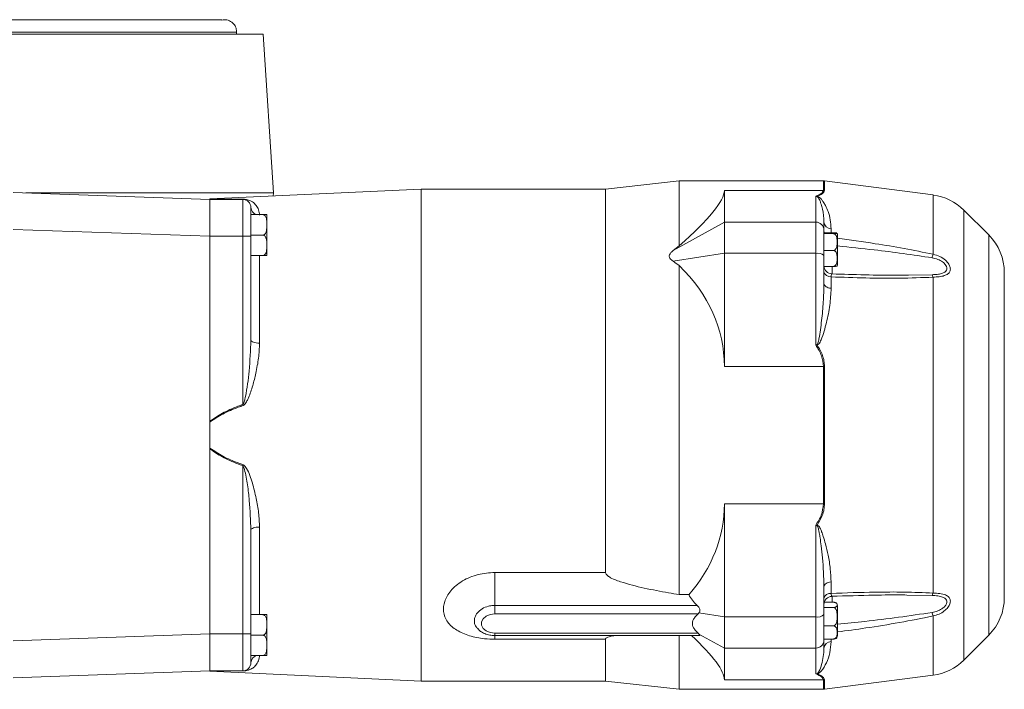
# Model space of a CAD drawing. Header units: millimetres. Extents: x 72 to 1173, y -128 to 1022.
# Tile 3 of 8: x 407 to 648, y -20 to 143. Entities that reach past the tile are written whole.
import ezdxf

# ---------------------------------------------------------------- set-up
doc = ezdxf.new("R2010")
doc.units = ezdxf.units.MM

msp = doc.modelspace()

# ---------------------------------------------------------------- linework, layer by layer
at = {"color": 8, "linetype": 'Continuous', "lineweight": 15}
for p, q in [((347.72, 140.22), (460.34, 140.22)), ((603.51, 101.6), (603.51, 103.9)), ((603.77, 103.88), (603.77, 101.58)), ((630.25, 100.47), (630.25, 86.02)), ((637.77, 96.77), (637.77, -12.97)), ((605.39, 92.23), (605.39, 91.26)), ((643.83, 90.71), (643.83, -6.91)), ((465.93, 85.69), (465.93, 64.34)), ((605.61, 83.05), (605.61, 81.19)), ((624.29, 80.93), (630.02, 81.02)), ((465.93, 19.46), (465.93, -1.89)), ((605.61, 2.68), (605.61, 1.13)), ((630.02, 2.79), (623.83, 2.9)), ((630.25, -2.22), (630.25, -16.67)), ((523.34, -7), (523.34, -6.41)), ((523.34, -7.89), (523.34, -7)), ((603.64, -7.88), (603.64, -7.84)), ((605.39, -7.84), (605.39, -8.43)), ((603.51, -20.1), (603.51, -17.8)), ((603.77, -17.78), (603.77, -20.08))]:
    msp.add_line(p, q, dxfattribs=at)
at = {"color": 7, "linetype": 'Continuous', "lineweight": 15}
for p, q in [((347.78, 139.72), (466.84, 139.72)), ((460.34, 139.72), (460.34, 140.22)), ((469.34, 100.97), (466.84, 139.72)), ((568.34, 103.9), (550.34, 101.9)), ((603.51, 103.9), (568.34, 103.9)), ((568.34, 103.9), (568.34, 88.1)), ((630.25, 100.47), (603.77, 103.88)), ((405.86, 101.08), (453.84, 99.4)), ((408.88, 100.97), (469.34, 100.97)), ((505.34, 101.9), (453.84, 99.49)), ((469.29, 100.22), (469.34, 100.97)), ((550.34, 101.9), (505.34, 101.9)), ((505.34, 101.9), (505.34, -18.1)), ((550.34, 101.9), (550.34, 8.42)), ((579.34, 101.6), (579.34, 93.86)), ((579.34, 101.6), (603.51, 101.6)), ((453.84, 99.41), (453.84, 99.49)), ((461.84, 99.4), (453.84, 99.4)), ((461.84, 90.4), (461.84, 99.4)), ((601.64, 93.86), (601.64, 100.14)), ((463.84, 97.4), (463.84, 90.4)), ((643.83, 90.71), (637.77, 96.77)), ((463.84, 95.69), (466.74, 95.69)), ((467.74, 85.92), (467.74, 95.46)), ((566.86, 86.92), (579.34, 93.86)), ((579.34, 93.86), (579.34, 86.24)), ((579.34, 93.86), (601.64, 93.86)), ((601.64, 86.24), (601.64, 93.86)), ((603.64, 93.85), (603.64, 91.93)), ((453.84, 90.41), (405.86, 92.08)), ((603.64, 91.93), (603.64, 91.14)), ((453.84, 90.4), (453.84, 90.41)), ((453.84, 45.28), (453.84, 90.4)), ((461.84, 90.4), (453.84, 90.4)), ((461.84, 49.39), (461.84, 90.4)), ((463.84, 90.4), (461.84, 90.4)), ((463.84, 90.69), (466.74, 90.69)), ((463.84, 90.4), (463.84, 65.11)), ((603.64, 91.26), (605.94, 91.26)), ((603.64, 91.04), (603.64, 91.14)), ((603.64, 86.93), (603.64, 91.04)), ((603.64, 91.04), (605.94, 91.04)), ((606.94, 83.54), (606.94, 90.77)), ((603.64, 86.93), (605.94, 86.93)), ((603.64, 86.67), (603.64, 86.93)), ((603.64, 86.67), (603.64, 85.7)), ((463.84, 85.69), (466.74, 85.69)), ((566.86, 84.29), (579.34, 86.24)), ((579.34, 86.24), (579.34, 58.64)), ((579.34, 86.24), (601.64, 86.24)), ((601.64, 63.83), (601.64, 86.24)), ((603.64, 85.7), (603.64, 78.87)), ((568.34, 83.25), (568.34, 2.99)), ((603.64, 83.05), (605.94, 83.05)), ((605.39, 80.5), (605.39, 77.72)), ((630.25, 80.42), (630.25, 3.38)), ((647.64, 81.52), (647.64, 2.29)), ((579.34, 58.64), (603.51, 58.64)), ((603.51, 25.16), (603.51, 58.64)), ((603.77, 58.64), (603.77, 25.16)), ((461.93, 49.14), (461.84, 49.39)), ((453.84, 45.28), (453.84, 45.09)), ((453.84, 38.71), (453.84, 45.09)), ((453.84, 38.71), (453.84, 38.53)), ((453.84, -6.6), (453.84, 38.53)), ((461.93, 34.66), (461.84, 34.41)), ((461.84, -6.6), (461.84, 34.41)), ((579.34, 25.16), (603.51, 25.16)), ((579.34, 25.16), (579.34, -2.44)), ((601.64, -2.44), (601.64, 19.97)), ((463.84, 18.69), (463.84, -6.6)), ((523.34, 8.42), (550.34, 8.42)), ((523.34, 8.42), (523.34, 0.37)), ((603.64, 4.93), (603.64, -1.9)), ((605.39, 6.08), (605.39, 3.3)), ((568.34, 2.99), (570.65, 2.99)), ((605.61, 2.59), (605.56, 2.59)), ((572.73, 0.37), (523.34, 0.37)), ((523.34, 0.37), (523.34, -1.71)), ((603.67, 0.81), (603.73, 1.13)), ((603.73, 1.13), (605.94, 1.13)), ((606.94, 0.12), (606.94, 0.26)), ((606.94, -6.97), (606.94, 0.12)), ((463.84, -1.89), (466.74, -1.89)), ((467.74, -11.66), (467.74, -2.12)), ((572.93, -1.71), (523.34, -1.71)), ((573.15, -1.47), (572.93, -1.71)), ((573.15, -1.47), (579.34, -2.44)), ((603.64, -0.15), (605.94, -0.15)), ((603.64, -1.9), (603.64, -3.5)), ((579.34, -2.44), (601.64, -2.44)), ((579.34, -2.44), (579.34, -10.06)), ((601.64, -10.06), (601.64, -2.44)), ((603.64, -4.63), (603.64, -3.5)), ((603.64, -7.84), (603.64, -4.63)), ((603.64, -4.63), (605.94, -4.63)), ((405.86, -8.28), (453.84, -6.6)), ((453.84, -6.6), (453.84, -6.6)), ((461.84, -6.6), (453.84, -6.6)), ((461.84, -15.6), (461.84, -6.6)), ((463.84, -6.6), (461.84, -6.6)), ((463.84, -6.6), (463.84, -13.6)), ((463.84, -6.89), (466.74, -6.89)), ((523.34, -6.41), (572.93, -6.41)), ((523.34, -7), (573.24, -7)), ((568.34, -7), (568.34, -20.1)), ((572.93, -6.41), (573.15, -6.62)), ((573.15, -6.62), (579.34, -10.06)), ((637.77, -12.97), (643.83, -6.91)), ((550.34, -7.89), (523.34, -7.89)), ((550.34, -7.89), (550.34, -18.1)), ((603.64, -7.84), (605.94, -7.84)), ((603.64, -7.88), (603.64, -8.13)), ((603.64, -8.13), (603.64, -10.05)), ((463.84, -11.89), (466.74, -11.89)), ((579.34, -10.06), (601.64, -10.06)), ((579.34, -10.06), (579.34, -17.8)), ((601.64, -16.34), (601.64, -10.06)), ((453.84, -15.6), (405.86, -17.27)), ((453.84, -15.69), (453.84, -15.6)), ((461.84, -15.6), (453.84, -15.6)), ((453.84, -15.6), (453.84, -15.6)), ((453.84, -15.69), (505.34, -18.1)), ((603.77, -20.08), (630.25, -16.67)), ((505.34, -18.1), (550.34, -18.1)), ((550.34, -18.1), (568.34, -20.1)), ((579.34, -17.8), (603.51, -17.8)), ((568.34, -20.1), (603.51, -20.1))]:
    msp.add_line(p, q, dxfattribs=at)
at = {"color": 8, "linetype": 'Continuous', "lineweight": 15, "flags": 128}
msp.add_lwpolyline([(603.71, 91.26), (603.67, 91.4), (603.64, 91.68)], dxfattribs=at)
at = {"color": 7, "linetype": 'Continuous', "lineweight": 15, "flags": 128}
for points in [[(603.64, 78.87), (603.67, 78.66), (603.77, 78.46), (603.93, 78.27), (604.14, 78.1), (604.4, 77.96), (604.7, 77.85), (605.03, 77.77), (605.39, 77.72)], [(465.93, 64.34), (465.53, 64.34), (465.14, 64.38), (464.78, 64.45), (464.46, 64.55), (464.2, 64.67), (464, 64.8), (463.88, 64.95), (463.84, 65.11)], [(465.93, 19.46), (465.53, 19.46), (465.14, 19.42), (464.78, 19.35), (464.46, 19.25), (464.2, 19.13), (464, 19), (463.88, 18.85), (463.84, 18.69)], [(603.64, 4.93), (603.67, 5.14), (603.77, 5.34), (603.93, 5.53), (604.14, 5.7), (604.4, 5.84), (604.7, 5.95), (605.03, 6.04), (605.39, 6.08)], [(523.34, -1.71), (522.2, -1.85), (521.21, -2.26), (520.46, -2.89), (520.07, -3.65), (520.07, -4.47), (520.46, -5.24), (521.21, -5.86), (522.2, -6.27), (523.34, -6.41)]]:
    msp.add_lwpolyline(points, dxfattribs=at)
at = {"color": 7, "linetype": 'Continuous', "lineweight": 15}
for centre, radius, start, end in [((603.51, 101.9), 2, 82.6476, 90), ((603.51, 99.52), 2.08, 82.9193, 90.0008), ((461.84, 99.66), 0.26, 270.2599, 291.3536), ((461.84, 97.4), 2, 360, 90), ((601.65, 100.46), 0.497, 307.436, 315.5405), ((628.58, 87.57), 13, 45, 82.6476), ((466.74, 95.46), 1, 0, 13.1034), ((601.68, 91.89), 1.96, 1.105, 91.064), ((605.42, 94.02), 1.79, 185.4974, 268.8654), ((605.94, 90.77), 1, 360, 22.8488), ((634.64, 81.52), 13, 360, 45), ((466.74, 85.92), 1, 346.8938, 0), ((602.1, 83.98), 2.3, 48.1662, 101.6082), ((651.34, 80.21), 21.88, 164.6041, 166.9605), ((605.24, 82.14), 1.65, 194.2021, 275.0038), ((605.64, 83.24), 2, 184.4653, 267.8552), ((605.94, 83.54), 1, 336.9633, 360), ((628.42, 80.08), 1.85, 10.4646, 30.2311), ((609.78, 66.4), 8.18, 196.9873, 198.2066), ((603.51, 51.29), 7.36, 88.0089, 90.003), ((603.51, 32.51), 7.36, 269.997, 271.9911), ((609.78, 17.4), 8.18, 161.7934, 163.0127), ((605.24, 1.66), 1.65, 84.9962, 165.7979), ((605.64, 0.56), 2, 92.1092, 179.9886), ((628.42, 3.72), 1.85, 329.7689, 349.5354), ((605.94, 0.26), 1, 0, 33.0371), ((634.64, 2.29), 13, 315, 360), ((466.74, -2.12), 1, 0, 13.1034), ((602.1, -0.18), 2.3, 258.3918, 311.8338), ((651.34, 3.59), 21.88, 193.0395, 195.3959), ((605.94, -6.97), 1, 326.9431, 0), ((601.68, -8.09), 1.96, 268.936, 358.895), ((605.42, -10.22), 1.79, 91.1346, 174.5026), ((466.74, -11.66), 1, 346.8938, 0), ((461.84, -13.6), 2, 270, 360), ((628.58, -3.77), 13, 277.3524, 315), ((461.84, -15.86), 0.26, 68.6464, 89.7401), ((601.65, -16.66), 0.497, 44.4595, 52.564), ((603.51, -15.72), 2.08, 269.9992, 277.0807), ((603.51, -18.1), 2, 270, 277.3524)]:
    msp.add_arc(centre, radius, start, end, dxfattribs=at)
at = {"color": 8, "linetype": 'Continuous', "lineweight": 15}
for centre, start, end in [((465.7, 97.44), 181.3515, 250.8876), ((465.7, -13.64), 109.1124, 178.6485)]:
    msp.add_arc(centre, 1.86, start, end, dxfattribs=at)
at = {"color": 7, "linetype": 'Continuous', "lineweight": 15}
for centre, major_axis, ratio, start_param, end_param in [((471.95, 41.9), (107.15, 60.68), 0.118584, 5.759547, 6.216123), ((489.71, 51.77), (92.05, 52.1), 0.116387, 5.637095, 5.667072), ((489.71, 44.67), (91.65, 20.06), 0.527501, 0.435368, 0.465346), ((471.95, 41.9), (106.63, 23.71), 0.537274, 6.164302, 6.620879), ((471.95, 41.9), (106.63, -23.71), 0.537274, 5.996998, 6.402069), ((585.45, 3.4), (15.48, -3.44), 0.537274, 3.579493, 3.87647), ((569.9, -0.3), (3.44, -0.76), 0.537274, 6.049026, 7.018063), ((471.95, 41.9), (107.15, -60.68), 0.118584, 0.067062, 0.455784), ((569.9, -5), (3.46, -1.96), 0.118584, 6.076791, 6.70329)]:
    msp.add_ellipse(centre, major_axis=major_axis, ratio=ratio, start_param=start_param, end_param=end_param, dxfattribs=at)
for points, knots in [([(456.74, 143.18), (456.75, 143.18), (456.77, 143.2), (456.37, 143.21), (455.66, 143.22), (454.73, 143.22), (453.69, 143.22), (452.61, 143.22), (451.03, 143.22), (448.69, 143.22), (445.19, 143.22), (440.79, 143.22), (435.38, 143.22), (428.84, 143.22), (421.54, 143.22), (413.5, 143.22), (404.77, 143.22), (395.39, 143.22), (385.41, 143.22), (374.89, 143.22), (363.87, 143.22), (354.68, 143.22), (349.06, 143.22), (347.4, 143.22)], [0, 0, 0, 0, 0.02376, 0.062379, 0.098045, 0.130275, 0.158623, 0.182692, 0.203676, 0.253095, 0.30344, 0.354508, 0.416102, 0.477696, 0.539367, 0.601235, 0.663046, 0.725016, 0.787138, 0.849198, 0.911387, 0.973724, 1, 1, 1, 1]), ([(456.76, 143.14), (457.16, 143.18), (458.01, 143.27), (459.18, 142.7), (459.93, 141.84), (460.29, 140.98), (460.32, 140.46), (460.34, 140.22)], [0, 0, 0, 0, 0.226945, 0.476864, 0.704793, 0.864291, 1, 1, 1, 1]), ([(601.64, 100.14), (602.15, 100.36), (603.19, 100.81), (603.4, 101.33), (603.51, 101.6)], [0, 0, 0, 0, 0.490448, 1, 1, 1, 1]), ([(603.77, 101.58), (603.74, 101.45), (603.69, 101.18), (603.17, 100.67), (602.46, 100.33), (602, 100.11)], [0, 0, 0, 0, 0.25293, 0.528885, 1, 1, 1, 1]), ([(453.84, 99.41), (454.86, 99.41), (457.02, 99.41), (459.84, 99.42), (461.53, 99.42), (461.93, 99.42)], [0, 0, 0, 0, 0.403957, 0.856829, 1, 1, 1, 1]), ([(461.93, 99.42), (462.01, 99.42), (462.19, 99.41), (462.47, 99.39), (463.34, 99.24), (464.29, 98.83), (465.09, 97.99), (465.79, 96.93), (465.89, 96.01), (465.93, 95.56)], [0, 0, 0, 0, 0.014391, 0.037544, 0.073085, 0.309433, 0.547928, 0.774106, 1, 1, 1, 1]), ([(601.95, 100.07), (601.86, 100.09), (601.75, 100.12), (601.65, 100.14), (601.64, 100.14)], [0, 0, 0, 0, 0.911132, 1, 1, 1, 1]), ([(601.64, 100.14), (601.65, 100.14), (601.77, 100.14), (601.89, 100.13), (602, 100.11)], [0, 0, 0, 0, 0.08915, 1, 1, 1, 1]), ([(603.64, 93.85), (603.56, 94.94), (603.45, 96.48), (603, 98.09), (602.73, 98.87), (602.52, 99.36), (602.36, 99.66), (602.22, 99.86), (602.11, 99.98), (602, 100.05), (601.96, 100.06), (601.95, 100.07)], [0, 0, 0, 0, 0.477144, 0.672178, 0.799628, 0.880582, 0.931242, 0.962636, 0.99169, 0.997627, 1, 1, 1, 1]), ([(602, 100.11), (602.06, 100.1), (602.29, 100.03), (602.53, 99.86), (602.82, 99.62), (603.14, 99.26), (603.56, 98.68), (604.11, 97.74), (604.71, 96.31), (605.26, 94.45), (605.34, 92.97), (605.39, 92.23)], [0, 0, 0, 0, 0.012321, 0.045601, 0.078428, 0.1298, 0.21053, 0.336503, 0.528533, 0.764348, 1, 1, 1, 1]), ([(467.71, 95.69), (467.71, 95.69), (467.78, 95.69), (467.72, 95.69), (467.4, 95.69), (467.21, 95.69), (466.99, 95.69), (466.84, 95.69), (466.75, 95.69), (466.74, 95.69)], [0, 0, 0, 0, 0.0005364, 0.6134991, 0.7363931, 0.8602952, 0.9240846, 0.9884174, 1, 1, 1, 1]), ([(466.74, 95.69), (466.8, 95.69), (466.92, 95.67), (467.11, 95.58), (467.33, 95.38), (467.64, 94.79), (467.71, 93.88), (467.72, 92.9), (467.68, 92.07), (467.57, 91.48), (467.36, 91.07), (467.19, 90.86), (466.98, 90.73), (466.83, 90.69), (466.75, 90.69), (466.74, 90.69)], [0, 0, 0, 0, 0.0270041, 0.0539164, 0.0978205, 0.1728614, 0.3894446, 0.5698201, 0.6936079, 0.8288225, 0.8799901, 0.9314708, 0.9635112, 0.9958312, 1, 1, 1, 1]), ([(466.74, 90.69), (466.8, 90.69), (466.92, 90.67), (467.11, 90.58), (467.33, 90.38), (467.64, 89.79), (467.71, 88.88), (467.72, 87.9), (467.68, 87.07), (467.57, 86.48), (467.36, 86.07), (467.19, 85.86), (466.98, 85.73), (466.83, 85.69), (466.75, 85.69), (466.74, 85.69)], [0, 0, 0, 0, 0.027004, 0.053916, 0.097821, 0.172861, 0.389445, 0.56982, 0.693608, 0.828822, 0.87999, 0.931471, 0.963511, 0.995831, 1, 1, 1, 1]), ([(605.94, 91.26), (605.97, 91.26), (606.06, 91.26), (606.22, 91.26), (606.42, 91.25), (606.66, 91.23), (606.74, 91.22), (606.79, 91.21)], [0, 0, 0, 0, 0.058444, 0.166108, 0.317702, 0.552259, 1, 1, 1, 1]), ([(606.85, 91.16), (606.86, 91.16), (606.89, 91.14), (606.84, 91.1), (606.68, 91.07), (606.49, 91.05), (606.28, 91.04), (606.11, 91.04), (605.99, 91.04), (605.94, 91.04)], [0, 0, 0, 0, 0.068285, 0.456996, 0.650992, 0.796041, 0.880616, 0.948952, 1, 1, 1, 1]), ([(605.94, 91.04), (606, 91.03), (606.12, 91.02), (606.31, 90.92), (606.52, 90.72), (606.81, 90.15), (606.88, 89.24), (606.86, 88.3), (606.71, 87.62), (606.52, 87.25), (606.32, 87.05), (606.13, 86.95), (606, 86.93), (605.94, 86.93)], [0, 0, 0, 0, 0.032769, 0.065433, 0.117649, 0.205176, 0.449554, 0.679382, 0.796591, 0.879895, 0.928253, 0.966549, 1, 1, 1, 1]), ([(566.86, 84.29), (566.71, 84.4), (566.38, 84.63), (566.01, 85.02), (565.84, 85.47), (565.93, 85.94), (566.29, 86.44), (566.66, 86.75), (566.86, 86.92)], [0, 0, 0, 0, 0.15226, 0.340475, 0.475801, 0.611781, 0.792015, 1, 1, 1, 1]), ([(605.94, 86.93), (606, 86.92), (606.12, 86.91), (606.31, 86.82), (606.52, 86.63), (606.81, 86.09), (606.88, 85.23), (606.86, 84.34), (606.71, 83.7), (606.52, 83.35), (606.32, 83.16), (606.13, 83.06), (606, 83.05), (605.94, 83.05)], [0, 0, 0, 0, 0.032769, 0.065433, 0.117649, 0.205176, 0.449554, 0.679382, 0.796591, 0.879895, 0.928253, 0.966549, 1, 1, 1, 1]), ([(466.74, 85.69), (466.74, 85.69), (466.81, 85.69), (466.94, 85.69), (467.14, 85.69), (467.37, 85.69), (467.72, 85.69), (467.78, 85.69), (467.71, 85.69), (467.71, 85.69)], [0, 0, 0, 0, 0.002482, 0.056165, 0.121112, 0.216257, 0.385281, 0.999661, 1, 1, 1, 1]), ([(630.02, 81.02), (630.45, 81.04), (631.28, 81.08), (632.33, 81.28), (633.11, 81.61), (633.54, 82.06), (633.62, 82.46), (633.58, 82.85), (633.47, 83.15), (633.15, 83.64), (632.54, 84.22), (631.41, 84.84), (630.49, 85.04), (630.02, 85.15)], [0, 0, 0, 0, 0.129016, 0.24864, 0.348402, 0.43666, 0.507007, 0.523433, 0.596969, 0.62034, 0.72404, 0.858219, 1, 1, 1, 1]), ([(630.25, 86.02), (630.8, 85.87), (631.91, 85.57), (633.24, 84.68), (634.1, 83.7), (634.4, 83.01), (634.51, 82.39), (634.43, 81.78), (633.91, 81.16), (632.99, 80.74), (631.75, 80.5), (630.75, 80.45), (630.25, 80.42)], [0, 0, 0, 0, 0.1348678, 0.2665789, 0.3726196, 0.4559846, 0.4750573, 0.5673806, 0.659772, 0.760662, 0.877403, 1, 1, 1, 1]), ([(605.94, 83.05), (605.97, 83.05), (606.06, 83.05), (606.22, 83.05), (606.42, 83.06), (606.66, 83.08), (606.83, 83.11), (606.84, 83.14), (606.85, 83.15)], [0, 0, 0, 0, 0.036834, 0.104688, 0.200228, 0.348055, 0.630239, 1, 1, 1, 1]), ([(630.25, 80.42), (627.53, 80.32), (622.08, 80.11), (613.78, 80.21), (608.2, 80.4), (605.39, 80.5)], [0, 0, 0, 0, 0.33015, 0.661282, 1, 1, 1, 1]), ([(605.61, 81.21), (605.6, 81.22), (605.58, 81.24), (605.57, 81.22), (605.56, 81.22)], [0, 0, 0, 0, 0.354029, 1, 1, 1, 1]), ([(605.61, 81.21), (608.28, 81.13), (613.69, 80.97), (619.92, 80.85), (623.47, 80.91), (624.29, 80.93)], [0, 0, 0, 0, 0.428083, 0.867675, 1, 1, 1, 1]), ([(601.95, 64.01), (601.97, 64.03), (602, 64.05), (602.07, 64.15), (602.26, 64.57), (602.65, 66.5), (603.09, 69.87), (603.53, 74.39), (603.61, 77.37), (603.64, 78.87)], [0, 0, 0, 0, 0.005043, 0.007478, 0.023608, 0.094877, 0.391244, 0.695067, 1, 1, 1, 1]), ([(605.39, 77.72), (605.32, 76.35), (605.19, 73.61), (604.28, 69.38), (603.42, 66.14), (602.58, 64.34), (602.21, 63.93), (602.06, 63.87), (602, 63.84)], [0, 0, 0, 0, 0.300359, 0.60104, 0.894924, 0.96937, 0.988752, 1, 1, 1, 1]), ([(463.84, 65.11), (463.73, 62.58), (463.53, 57.99), (462.87, 53.09), (462.34, 50.61), (462.17, 50.02), (462.04, 49.65), (461.91, 49.45), (461.86, 49.4), (461.84, 49.39)], [0, 0, 0, 0, 0.480944, 0.872197, 0.923217, 0.955638, 0.986843, 0.996548, 1, 1, 1, 1]), ([(465.93, 64.34), (465.88, 63.12), (465.77, 60.69), (465.09, 57.22), (464.31, 53.96), (463.55, 51.7), (462.92, 50.31), (462.58, 49.73), (462.3, 49.37), (462.06, 49.19), (461.96, 49.15), (461.93, 49.14)], [0, 0, 0, 0, 0.236808, 0.473942, 0.666945, 0.859607, 0.911529, 0.945666, 0.98136, 0.994572, 1, 1, 1, 1]), ([(601.64, 63.83), (601.65, 63.84), (601.75, 63.9), (601.86, 63.96), (601.95, 64.01)], [0, 0, 0, 0, 0.088868, 1, 1, 1, 1]), ([(602, 63.84), (601.89, 63.84), (601.77, 63.84), (601.65, 63.83), (601.64, 63.83)], [0, 0, 0, 0, 0.91085, 1, 1, 1, 1]), ([(603.51, 58.64), (603.42, 59.53), (603.22, 61.4), (602.19, 62.99), (601.64, 63.83)], [0, 0, 0, 0, 0.473733, 1, 1, 1, 1]), ([(602, 63.84), (602.49, 63.02), (603.2, 61.82), (603.69, 60.02), (603.74, 59.11), (603.77, 58.64)], [0, 0, 0, 0, 0.50829, 0.747021, 1, 1, 1, 1]), ([(453.84, 45.28), (454.83, 45.95), (456.95, 47.42), (459.74, 48.59), (461.43, 49.23), (461.84, 49.39)], [0, 0, 0, 0, 0.397092, 0.85533, 1, 1, 1, 1]), ([(461.93, 49.14), (461.53, 48.99), (459.84, 48.36), (457.02, 47.22), (454.86, 45.77), (453.84, 45.09)], [0, 0, 0, 0, 0.143171, 0.596043, 1, 1, 1, 1]), ([(453.84, 38.71), (454.86, 38.03), (457.02, 36.58), (459.84, 35.44), (461.53, 34.81), (461.93, 34.66)], [0, 0, 0, 0, 0.403957, 0.856829, 1, 1, 1, 1]), ([(461.84, 34.41), (461.43, 34.57), (459.74, 35.22), (456.95, 36.39), (454.83, 37.85), (453.84, 38.53)], [0, 0, 0, 0, 0.14467, 0.6029077, 1, 1, 1, 1]), ([(461.84, 34.41), (461.88, 34.37), (461.99, 34.26), (462.11, 33.95), (462.58, 32.46), (463.03, 29.75), (463.57, 24.79), (463.74, 21.11), (463.84, 18.69)], [0, 0, 0, 0, 0.009856, 0.029106, 0.061976, 0.301348, 0.541414, 1, 1, 1, 1]), ([(461.93, 34.66), (462.01, 34.63), (462.19, 34.53), (462.47, 34.23), (463.34, 32.87), (464.29, 30.21), (465.09, 26.54), (465.79, 22.94), (465.89, 20.62), (465.93, 19.46)], [0, 0, 0, 0, 0.014391, 0.037544, 0.073085, 0.309433, 0.547928, 0.774106, 1, 1, 1, 1]), ([(601.64, 19.97), (602.15, 20.75), (603.19, 22.34), (603.4, 24.2), (603.51, 25.16)], [0, 0, 0, 0, 0.490448, 1, 1, 1, 1]), ([(603.77, 25.16), (603.74, 24.69), (603.69, 23.72), (603.17, 21.92), (602.46, 20.71), (602, 19.96)], [0, 0, 0, 0, 0.25293, 0.528885, 1, 1, 1, 1]), ([(601.64, 19.97), (601.65, 19.97), (601.77, 19.96), (601.89, 19.96), (602, 19.96)], [0, 0, 0, 0, 0.08915, 1, 1, 1, 1]), ([(601.95, 19.79), (601.86, 19.84), (601.75, 19.9), (601.65, 19.96), (601.64, 19.97)], [0, 0, 0, 0, 0.911132, 1, 1, 1, 1]), ([(603.64, 4.93), (603.56, 7.28), (603.45, 10.58), (603, 14.58), (602.73, 16.61), (602.52, 17.91), (602.36, 18.73), (602.22, 19.28), (602.11, 19.6), (602, 19.76), (601.96, 19.78), (601.95, 19.79)], [0, 0, 0, 0, 0.477144, 0.672178, 0.799628, 0.880582, 0.931242, 0.962636, 0.99169, 0.997627, 1, 1, 1, 1]), ([(602, 19.96), (602.06, 19.93), (602.29, 19.84), (602.53, 19.49), (602.82, 18.97), (603.14, 18.19), (603.56, 16.96), (604.11, 15.05), (604.71, 12.41), (605.26, 9.29), (605.34, 7.15), (605.39, 6.08)], [0, 0, 0, 0, 0.012321, 0.045601, 0.078428, 0.1298, 0.21053, 0.336503, 0.528533, 0.764348, 1, 1, 1, 1]), ([(523.34, -7.89), (522.5, -7.86), (520.36, -7.8), (517.07, -7.14), (513.91, -5.78), (512.01, -4.1), (511.12, -2.48), (510.69, -0.81), (510.94, 1.4), (512.2, 3.59), (513.84, 5.22), (515.44, 6.36), (517.26, 7.27), (519.86, 8.17), (521.96, 8.32), (523.34, 8.42)], [0, 0, 0, 0, 0.066521, 0.169689, 0.271247, 0.373004, 0.424973, 0.47693, 0.56877, 0.665684, 0.721877, 0.778097, 0.834395, 0.890712, 1, 1, 1, 1]), ([(550.34, 8.42), (550.36, 8.32), (550.39, 8.1), (550.71, 7.7), (551.44, 7.17), (552.59, 6.63), (555.42, 5.64), (559.8, 4.51), (564.61, 3.63), (567.46, 3.14), (568.34, 2.99)], [0, 0, 0, 0, 0.018097, 0.041024, 0.084321, 0.162504, 0.241075, 0.551157, 0.861971, 1, 1, 1, 1]), ([(605.39, 3.3), (608.97, 3.42), (614.92, 3.62), (623.22, 3.66), (627.9, 3.48), (630.25, 3.38)], [0, 0, 0, 0, 0.430573, 0.715044, 1, 1, 1, 1]), ([(623.83, 2.9), (623.55, 2.9), (620.91, 2.95), (614.84, 2.85), (609.04, 2.69), (605.61, 2.59)], [0, 0, 0, 0, 0.046804, 0.435402, 1, 1, 1, 1]), ([(630.02, -1.35), (630.45, -1.25), (631.28, -1.07), (632.33, -0.55), (633.11, 0.09), (633.54, 0.74), (633.62, 1.18), (633.58, 1.56), (633.47, 1.8), (633.15, 2.14), (632.54, 2.47), (631.41, 2.71), (630.49, 2.76), (630.02, 2.79)], [0, 0, 0, 0, 0.129016, 0.24864, 0.348402, 0.43666, 0.507007, 0.523433, 0.596969, 0.62034, 0.72404, 0.858219, 1, 1, 1, 1]), ([(630.25, 3.38), (630.8, 3.35), (631.91, 3.29), (633.24, 2.99), (634.1, 2.48), (634.4, 1.98), (634.51, 1.43), (634.43, 0.77), (633.91, -0.17), (632.99, -1.07), (631.75, -1.82), (630.75, -2.08), (630.25, -2.22)], [0, 0, 0, 0, 0.134868, 0.266579, 0.37262, 0.455985, 0.475057, 0.567381, 0.659772, 0.760662, 0.877403, 1, 1, 1, 1]), ([(605.94, 1.13), (605.97, 1.13), (606.06, 1.13), (606.22, 1.11), (606.42, 1.06), (606.66, 0.96), (606.84, 0.76), (606.88, 0.49), (606.84, 0.23), (606.68, 0.04), (606.49, -0.06), (606.28, -0.12), (606.11, -0.14), (605.99, -0.15), (605.94, -0.15)], [0, 0, 0, 0, 0.01706, 0.048486, 0.092735, 0.161201, 0.291895, 0.499919, 0.708553, 0.812676, 0.890529, 0.935923, 0.972601, 1, 1, 1, 1]), ([(467.71, -1.89), (467.71, -1.89), (467.78, -1.89), (467.72, -1.89), (467.4, -1.89), (467.21, -1.89), (466.99, -1.89), (466.84, -1.89), (466.75, -1.89), (466.74, -1.89)], [0, 0, 0, 0, 0.0005364, 0.6134991, 0.7363931, 0.8602952, 0.9240846, 0.9884174, 1, 1, 1, 1]), ([(466.74, -1.89), (466.8, -1.9), (466.92, -1.91), (467.11, -2), (467.33, -2.2), (467.64, -2.79), (467.71, -3.7), (467.72, -4.68), (467.68, -5.51), (467.57, -6.1), (467.36, -6.51), (467.19, -6.72), (466.98, -6.85), (466.83, -6.89), (466.75, -6.89), (466.74, -6.89)], [0, 0, 0, 0, 0.0270041, 0.0539164, 0.0978205, 0.1728614, 0.3894446, 0.5698201, 0.6936079, 0.8288225, 0.8799901, 0.9314708, 0.9635112, 0.9958312, 1, 1, 1, 1]), ([(572.93, -6.41), (572.61, -6.1), (572.09, -5.59), (571.64, -4.78), (571.5, -4.06), (571.64, -3.34), (572.1, -2.53), (572.61, -2.02), (572.93, -1.71)], [0, 0, 0, 0, 0.220999, 0.360956, 0.500559, 0.63976, 0.779484, 1, 1, 1, 1]), ([(605.94, -0.15), (606, -0.15), (606.12, -0.17), (606.31, -0.27), (606.52, -0.49), (606.81, -1.11), (606.88, -2.1), (606.86, -3.13), (606.71, -3.87), (606.52, -4.27), (606.32, -4.5), (606.13, -4.61), (606, -4.62), (605.94, -4.63)], [0, 0, 0, 0, 0.032769, 0.065433, 0.117649, 0.205176, 0.449554, 0.679382, 0.796591, 0.879895, 0.928253, 0.966549, 1, 1, 1, 1]), ([(605.94, -4.63), (606, -4.63), (606.12, -4.64), (606.31, -4.72), (606.52, -4.88), (606.81, -5.32), (606.88, -6.03), (606.86, -6.77), (606.71, -7.29), (606.52, -7.58), (606.32, -7.74), (606.13, -7.82), (606, -7.83), (605.94, -7.84)], [0, 0, 0, 0, 0.032769, 0.065433, 0.117649, 0.205176, 0.449554, 0.679382, 0.796591, 0.879895, 0.928253, 0.966549, 1, 1, 1, 1]), ([(466.74, -6.89), (466.8, -6.9), (466.92, -6.91), (467.11, -7), (467.33, -7.2), (467.64, -7.79), (467.71, -8.7), (467.72, -9.68), (467.68, -10.51), (467.57, -11.1), (467.36, -11.51), (467.19, -11.72), (466.98, -11.85), (466.83, -11.89), (466.75, -11.89), (466.74, -11.89)], [0, 0, 0, 0, 0.027004, 0.053916, 0.097821, 0.172861, 0.389445, 0.56982, 0.693608, 0.828822, 0.87999, 0.931471, 0.963511, 0.995831, 1, 1, 1, 1]), ([(519.28, -5.47), (519.27, -5.46), (519.25, -5.45), (519.27, -5.47), (519.27, -5.48)], [0, 0, 0, 0, 0.909476, 1, 1, 1, 1]), ([(519.33, -5.51), (519.35, -5.54), (519.62, -5.85), (520.34, -6.29), (521.45, -6.77), (522.5, -6.97), (523.13, -6.99), (523.34, -7)], [0, 0, 0, 0, 0.03012, 0.297628, 0.576115, 0.862377, 1, 1, 1, 1]), ([(552.47, -7), (552.41, -7), (551.96, -7.07), (551.35, -7.21), (550.73, -7.44), (550.45, -7.63), (550.35, -7.79), (550.34, -7.87), (550.34, -7.89)], [0, 0, 0, 0, 0.067362, 0.482929, 0.701151, 0.854395, 0.962554, 1, 1, 1, 1]), ([(605.39, -8.43), (605.32, -9.37), (605.19, -11.24), (604.28, -13.65), (603.42, -15.22), (602.58, -16.04), (602.21, -16.25), (602.06, -16.3), (602, -16.31)], [0, 0, 0, 0, 0.300359, 0.60104, 0.894924, 0.96937, 0.988752, 1, 1, 1, 1]), ([(605.94, -7.84), (605.97, -7.84), (606.06, -7.83), (606.22, -7.82), (606.42, -7.77), (606.66, -7.67), (606.73, -7.58), (606.78, -7.52)], [0, 0, 0, 0, 0.059769, 0.169874, 0.324904, 0.564779, 1, 1, 1, 1]), ([(465.93, -11.76), (465.88, -12.23), (465.77, -13.19), (465.09, -14.2), (464.31, -14.94), (463.55, -15.32), (462.92, -15.51), (462.58, -15.57), (462.3, -15.61), (462.06, -15.62), (461.96, -15.62), (461.93, -15.62)], [0, 0, 0, 0, 0.236808, 0.473942, 0.666945, 0.859607, 0.911529, 0.945666, 0.98136, 0.994572, 1, 1, 1, 1]), ([(466.74, -11.89), (466.74, -11.89), (466.81, -11.89), (466.94, -11.89), (467.14, -11.89), (467.37, -11.89), (467.72, -11.89), (467.78, -11.89), (467.71, -11.89), (467.71, -11.89)], [0, 0, 0, 0, 0.0024821, 0.0561645, 0.1211121, 0.2162574, 0.3852814, 0.9996613, 1, 1, 1, 1]), ([(601.95, -16.27), (601.97, -16.26), (602, -16.25), (602.07, -16.2), (602.26, -16.04), (602.65, -15.34), (603.09, -14.05), (603.53, -12.16), (603.61, -10.75), (603.64, -10.05)], [0, 0, 0, 0, 0.005043, 0.007478, 0.023608, 0.094877, 0.391244, 0.695067, 1, 1, 1, 1]), ([(461.93, -15.62), (461.53, -15.62), (459.84, -15.61), (457.02, -15.61), (454.86, -15.61), (453.84, -15.6)], [0, 0, 0, 0, 0.143171, 0.596043, 1, 1, 1, 1]), ([(601.64, -16.34), (601.65, -16.34), (601.75, -16.32), (601.86, -16.29), (601.95, -16.27)], [0, 0, 0, 0, 0.088868, 1, 1, 1, 1]), ([(602, -16.31), (601.89, -16.32), (601.77, -16.34), (601.65, -16.34), (601.64, -16.34)], [0, 0, 0, 0, 0.91085, 1, 1, 1, 1]), ([(603.51, -17.8), (603.42, -17.55), (603.22, -17.02), (602.19, -16.58), (601.64, -16.34)], [0, 0, 0, 0, 0.473733, 1, 1, 1, 1]), ([(602, -16.31), (602.49, -16.54), (603.2, -16.89), (603.69, -17.39), (603.74, -17.65), (603.77, -17.78)], [0, 0, 0, 0, 0.50829, 0.747021, 1, 1, 1, 1])]:
    msp.add_open_spline(points, degree=3, knots=knots, dxfattribs=at)
for points in [[(453.84, 90.41), (453.84, 91.58), (453.84, 93.94), (453.84, 96.91), (453.84, 98.99), (453.84, 99.26), (453.84, 99.4)], [(453.84, -15.6), (453.84, -15.46), (453.84, -15.19), (453.84, -13.11), (453.84, -10.14), (453.84, -7.78), (453.84, -6.6)]]:
    msp.add_open_spline(points, degree=3, dxfattribs=at)
at = {"color": 8, "linetype": 'Continuous', "lineweight": 15}
for points, knots in [([(606.94, 89.91), (610, 89.48), (615.43, 88.73), (623.22, 87.46), (627.9, 86.5), (630.25, 86.02)], [0, 0, 0, 0, 0.392696, 0.696089, 1, 1, 1, 1]), ([(630.02, 85.15), (627.68, 85.51), (622.98, 86.23), (615.28, 87.18), (609.93, 87.73), (606.94, 88.04)], [0, 0, 0, 0, 0.306008, 0.61246, 1, 1, 1, 1]), ([(605.56, 81.22), (605.54, 81.22), (605.49, 81.22), (605.43, 80.98), (605.4, 80.66), (605.39, 80.5)], [0, 0, 0, 0, 0.254719, 0.629016, 1, 1, 1, 1]), ([(605.56, 2.59), (605.55, 2.58), (605.5, 2.56), (605.44, 2.78), (605.4, 3.08), (605.39, 3.28), (605.39, 3.3)], [0, 0, 0, 0, 0.1882502, 0.5692306, 0.9445028, 1, 1, 1, 1]), ([(523.34, 0.37), (523.01, 0.36), (522.47, 0.33), (521.4, 0.1), (520.18, -0.41), (519.03, -1.4), (518.4, -2.56), (518.29, -3.75), (518.59, -4.76), (519.13, -5.26), (519.32, -5.44)], [0, 0, 0, 0, 0.090835, 0.145587, 0.299269, 0.461168, 0.6088417, 0.7524174, 0.9125439, 1, 1, 1, 1]), ([(606.94, -4.24), (609.17, -4.01), (614.13, -3.5), (621.84, -2.59), (627.3, -1.76), (630.02, -1.35)], [0, 0, 0, 0, 0.288526, 0.644059, 1, 1, 1, 1]), ([(630.25, -2.22), (627.53, -2.77), (622.08, -3.87), (614.29, -5.1), (609.24, -5.8), (606.94, -6.11)], [0, 0, 0, 0, 0.352105, 0.705257, 1, 1, 1, 1])]:
    msp.add_open_spline(points, degree=3, knots=knots, dxfattribs=at)

doc.saveas('drawing.dxf')
